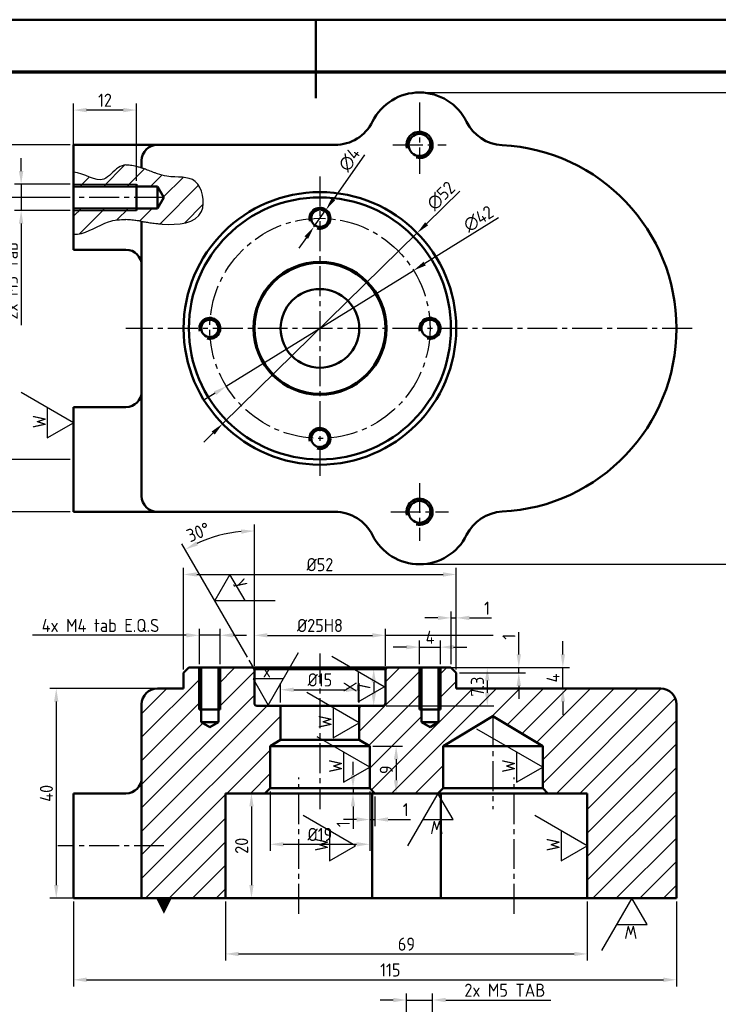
# Model space of a CAD drawing. Header units: millimetres. Extents: x -931 to 715, y 0 to 980.
# Tile 9 of 12: x 154 to 287, y 109 to 297. Entities that reach past the tile are written whole.
import ezdxf

# ---------------------------------------------------------------- set-up
doc = ezdxf.new("R2010")
doc.units = ezdxf.units.MM
doc.header["$LTSCALE"] = 0.3
for name, pattern in [('CENTER2', [28.575, 19.05, -3.175, 3.175, -3.175]), ('PHANTOM2', [31.75, 15.875, -3.175, 3.175, -3.175, 3.175, -3.175]), ('연속', [0])]:
    doc.linetypes.add(name, pattern=pattern)
for name, color, linetype, lineweight in [('가는선', 1, 'Continuous', 25), ('가상선', 1, 'PHANTOM2', 25), ('외형선', 3, 'Continuous', 50), ('윤곽선', 5, 'Continuous', 70), ('중심선', 1, 'CENTER2', 25), ('치수', 1, 'Continuous', 25)]:
    doc.layers.add(name, color=color, linetype=linetype, lineweight=lineweight)
doc.styles.get("Standard").update_dxf_attribs({"font": 'isocp.shx', "bigfont": 'whgtxt.shx'})
doc.dimstyles.new('ISO-25', dxfattribs={"dimtxt": 2.5, "dimasz": 2.5, "dimexe": 1.25, "dimexo": 0.625, "dimtad": 1, "dimdsep": 46, "dimtxsty": 'Standard', "dimcen": 0, "dimadec": 0, "dimazin": 0, "dimtfac": 1, "dimtmove": 0, "dimatfit": 3, "dimfxl": 1, "dimarcsym": 0})
pattern_1 = [(45, (-650.6067, -474.1922), (-2.245064, 2.245064), [])]

# ---------------------------------------------------------------- blocks, each defined once
blk = doc.blocks.new('*D69')
at = {"layer": 'Defpoints', "color": 0, "transparency": 16777216}
for p in [(163.77, 129.41), (278.77, 129.41), (278.77, 113.84)]:
    blk.add_point(p, dxfattribs=at)
at = {"layer": '치수', "color": 0, "linetype": '연속', "lineweight": -2, "transparency": 16777216}
for p, q in [((163.77, 128.78), (163.77, 112.59)), ((278.77, 128.78), (278.77, 112.59)), ((166.27, 113.84), (276.27, 113.84))]:
    blk.add_line(p, q, dxfattribs=at)
at = {"layer": '치수', "color": 0, "transparency": 16777216}
for points in [[(166.27, 114.26), (166.27, 113.42), (163.77, 113.84)], [(276.27, 114.26), (276.27, 113.42), (278.77, 113.84)]]:
    blk.add_solid(points, dxfattribs=at)
at = {"layer": '치수', "color": 0, "transparency": 16777216, "insert": (224.19, 115.71), "char_height": 2.5, "attachment_point": 5}
blk.add_mtext('115', dxfattribs=at)
blk = doc.blocks.new('*D71')
at = {"layer": 'Defpoints', "color": 0, "transparency": 16777216}
for p in [(179.77, 169.41), (160.48, 129.41), (176.77, 129.41)]:
    blk.add_point(p, dxfattribs=at)
at = {"layer": '치수', "color": 0, "linetype": '연속', "lineweight": -2, "transparency": 16777216}
for p, q in [((179.14, 169.41), (159.23, 169.41)), ((160.48, 166.91), (160.48, 131.91)), ((176.14, 129.41), (159.23, 129.41))]:
    blk.add_line(p, q, dxfattribs=at)
at = {"layer": '치수', "color": 0, "transparency": 16777216}
for points in [[(160.06, 166.91), (160.89, 166.91), (160.48, 169.41)], [(160.06, 131.91), (160.89, 131.91), (160.48, 129.41)]]:
    blk.add_solid(points, dxfattribs=at)
at = {"layer": '치수', "color": 0, "transparency": 16777216, "insert": (158.6, 149.41), "char_height": 2.5, "attachment_point": 5, "rotation": 90}
blk.add_mtext('40', dxfattribs=at)
blk = doc.blocks.new('*D72')
at = {"layer": 'Defpoints', "color": 0, "transparency": 16777216}
for p in [(236.77, 191.16), (184.77, 172.41), (236.77, 172.41)]:
    blk.add_point(p, dxfattribs=at)
at = {"layer": '치수', "color": 0, "linetype": '연속', "lineweight": -2, "transparency": 16777216}
for p, q in [((184.77, 173.03), (184.77, 192.41)), ((236.77, 173.03), (236.77, 192.41)), ((187.27, 191.16), (234.27, 191.16))]:
    blk.add_line(p, q, dxfattribs=at)
at = {"layer": '치수', "color": 0, "transparency": 16777216}
for points in [[(187.27, 191.58), (187.27, 190.75), (184.77, 191.16)], [(234.27, 191.58), (234.27, 190.75), (236.77, 191.16)]]:
    blk.add_solid(points, dxfattribs=at)
at = {"layer": '치수', "color": 0, "transparency": 16777216, "insert": (210.77, 193.04), "char_height": 2.5, "attachment_point": 5}
blk.add_mtext('%%C52', dxfattribs=at)
blk = doc.blocks.new('*D73')
at = {"layer": 'Defpoints', "color": 0, "transparency": 16777216}
for p in [(192.77, 129.41), (261.77, 129.41), (261.77, 118.77)]:
    blk.add_point(p, dxfattribs=at)
at = {"layer": '치수', "color": 0, "linetype": '연속', "lineweight": -2, "transparency": 16777216}
for p, q in [((192.77, 128.78), (192.77, 117.52)), ((261.77, 128.78), (261.77, 117.52)), ((195.27, 118.77), (259.27, 118.77))]:
    blk.add_line(p, q, dxfattribs=at)
at = {"layer": '치수', "color": 0, "transparency": 16777216}
for points in [[(195.27, 119.18), (195.27, 118.35), (192.77, 118.77)], [(259.27, 119.18), (259.27, 118.35), (261.77, 118.77)]]:
    blk.add_solid(points, dxfattribs=at)
at = {"layer": '치수', "color": 0, "transparency": 16777216, "insert": (227.27, 120.64), "char_height": 2.5, "attachment_point": 5}
blk.add_mtext('69', dxfattribs=at)
blk = doc.blocks.new('*D74')
at = {"layer": 'Defpoints', "color": 0, "transparency": 16777216}
for p in [(233.77, 177.3), (229.77, 173.41), (233.77, 173.41)]:
    blk.add_point(p, dxfattribs=at)
at = {"layer": '치수', "color": 0, "linetype": '연속', "lineweight": -2, "transparency": 16777216}
for p, q in [((229.77, 174.03), (229.77, 178.55)), ((233.77, 174.03), (233.77, 178.55)), ((227.27, 177.3), (224.77, 177.3)), ((229.77, 177.3), (233.77, 177.3)), ((236.27, 177.3), (238.77, 177.3))]:
    blk.add_line(p, q, dxfattribs=at)
at = {"layer": '치수', "color": 0, "transparency": 16777216}
for points in [[(227.27, 177.72), (227.27, 176.89), (229.77, 177.3)], [(236.27, 177.72), (236.27, 176.89), (233.77, 177.3)]]:
    blk.add_solid(points, dxfattribs=at)
at = {"layer": '치수', "color": 0, "transparency": 16777216, "insert": (231.77, 179.18), "char_height": 2.5, "attachment_point": 5}
blk.add_mtext('4', dxfattribs=at)
blk = doc.blocks.new('*D75')
at = {"layer": 'Defpoints', "color": 0, "transparency": 16777216}
for p in [(223.27, 179.55), (198.27, 173.11), (223.27, 173.11)]:
    blk.add_point(p, dxfattribs=at)
at = {"layer": '치수', "color": 0, "linetype": '연속', "lineweight": -2, "transparency": 16777216}
for p, q in [((198.27, 173.73), (198.27, 180.8)), ((223.27, 173.73), (223.27, 180.8)), ((200.77, 179.55), (220.77, 179.55))]:
    blk.add_line(p, q, dxfattribs=at)
at = {"layer": '치수', "color": 0, "transparency": 16777216}
for points in [[(200.77, 179.97), (200.77, 179.14), (198.27, 179.55)], [(220.77, 179.97), (220.77, 179.14), (223.27, 179.55)]]:
    blk.add_solid(points, dxfattribs=at)
at = {"layer": '치수', "color": 0, "transparency": 16777216, "insert": (210.77, 181.43), "char_height": 2.5, "attachment_point": 5}
blk.add_mtext('%%C25H8', dxfattribs=at)
blk = doc.blocks.new('*D76')
at = {"layer": 'Defpoints', "color": 0, "transparency": 16777216}
for p in [(218.27, 169.17), (203.27, 166.11), (218.27, 166.11)]:
    blk.add_point(p, dxfattribs=at)
at = {"layer": '치수', "color": 0, "linetype": '연속', "lineweight": -2, "transparency": 16777216}
for p, q in [((203.27, 166.73), (203.27, 170.42)), ((205.77, 169.17), (215.77, 169.17)), ((218.27, 166.73), (218.27, 170.42))]:
    blk.add_line(p, q, dxfattribs=at)
at = {"layer": '치수', "color": 0, "transparency": 16777216}
for points in [[(205.77, 169.59), (205.77, 168.75), (203.27, 169.17)], [(215.77, 169.59), (215.77, 168.75), (218.27, 169.17)]]:
    blk.add_solid(points, dxfattribs=at)
at = {"layer": '치수', "color": 0, "transparency": 16777216, "insert": (210.77, 171.05), "char_height": 2.5, "attachment_point": 5}
blk.add_mtext('%%C15', dxfattribs=at)
blk = doc.blocks.new('*D77')
at = {"layer": 'Defpoints', "color": 0, "transparency": 16777216}
for p in [(201.27, 150.41), (220.27, 150.41), (220.27, 139.69)]:
    blk.add_point(p, dxfattribs=at)
at = {"layer": '치수', "color": 0, "linetype": '연속', "lineweight": -2, "transparency": 16777216}
for p, q in [((201.27, 149.78), (201.27, 138.44)), ((220.27, 149.78), (220.27, 138.44)), ((203.77, 139.69), (217.77, 139.69))]:
    blk.add_line(p, q, dxfattribs=at)
at = {"layer": '치수', "color": 0, "transparency": 16777216}
for points in [[(203.77, 140.1), (203.77, 139.27), (201.27, 139.69)], [(217.77, 140.1), (217.77, 139.27), (220.27, 139.69)]]:
    blk.add_solid(points, dxfattribs=at)
at = {"layer": '치수', "color": 0, "transparency": 16777216, "insert": (210.77, 141.56), "char_height": 2.5, "attachment_point": 5}
blk.add_mtext('%%C19', dxfattribs=at)
blk = doc.blocks.new('*D78')
at = {"layer": 'Defpoints', "color": 0, "transparency": 16777216}
for p in [(193.69, 199.06), (197.26, 174.84), (198.27, 173.11), (198.27, 173.11), (198.27, 166.61)]:
    blk.add_point(p, dxfattribs=at)
at = {"layer": '가상선', "color": 0, "linetype": '연속', "lineweight": -2, "transparency": 16777216}
for p, q in [((198.27, 173.73), (198.27, 200.72)), ((196.95, 175.39), (184.46, 197.02))]:
    blk.add_line(p, q, dxfattribs=at)
blk.add_arc((198.27, 173.11), 26.36, 95.4361, 114.5639, dxfattribs=at)
at = {"layer": '가상선', "color": 0, "transparency": 16777216}
for points in [[(195.75, 199.76), (195.79, 198.93), (198.27, 199.47)], [(187.5, 196.71), (187.12, 197.45), (185.09, 195.93)]]:
    blk.add_solid(points, dxfattribs=at)
at = {"layer": '가상선', "color": 0, "transparency": 16777216, "insert": (187.57, 199.24), "char_height": 2.5, "attachment_point": 5, "rotation": 22.2535}
blk.add_mtext('30°', dxfattribs=at)
blk = doc.blocks.new('*D79')
at = {"layer": 'Defpoints', "color": 0, "transparency": 16777216}
for p in [(223.27, 173.11), (221.03, 166.11), (222.77, 166.11)]:
    blk.add_point(p, dxfattribs=at)
at = {"layer": '치수', "color": 0, "linetype": '연속', "lineweight": -2, "transparency": 16777216}
for p, q in [((222.64, 173.11), (219.78, 173.11)), ((221.03, 170.61), (221.03, 168.61)), ((222.14, 166.11), (219.78, 166.11))]:
    blk.add_line(p, q, dxfattribs=at)
at = {"layer": '치수', "color": 0, "transparency": 16777216}
for points in [[(220.61, 170.61), (221.45, 170.61), (221.03, 173.11)], [(220.61, 168.61), (221.45, 168.61), (221.03, 166.11)]]:
    blk.add_solid(points, dxfattribs=at)
at = {"layer": '치수', "color": 0, "transparency": 16777216, "insert": (219.15, 169.61), "char_height": 2.5, "attachment_point": 5, "rotation": 90}
blk.add_mtext('7', dxfattribs=at)
blk = doc.blocks.new('*D80')
at = {"layer": 'Defpoints', "color": 0, "transparency": 16777216}
for p in [(223.44, 173.41), (222.77, 166.11), (242.69, 166.11)]:
    blk.add_point(p, dxfattribs=at)
at = {"layer": '치수', "color": 0, "linetype": '연속', "lineweight": -2, "transparency": 16777216}
for p, q in [((224.07, 173.41), (243.94, 173.41)), ((242.69, 170.91), (242.69, 168.61)), ((223.39, 166.11), (243.94, 166.11))]:
    blk.add_line(p, q, dxfattribs=at)
at = {"layer": '치수', "color": 0, "transparency": 16777216}
for points in [[(242.27, 170.91), (243.1, 170.91), (242.69, 173.41)], [(242.27, 168.61), (243.1, 168.61), (242.69, 166.11)]]:
    blk.add_solid(points, dxfattribs=at)
at = {"layer": '치수', "color": 0, "transparency": 16777216, "insert": (240.81, 169.76), "char_height": 2.5, "attachment_point": 5, "rotation": 90}
blk.add_mtext('7.3', dxfattribs=at)
blk = doc.blocks.new('*D81')
at = {"layer": 'Defpoints', "color": 0, "transparency": 16777216}
for p in [(163.77, 279.76), (163.77, 265.61), (175.77, 265.61)]:
    blk.add_point(p, dxfattribs=at)
at = {"layer": '치수', "color": 0, "linetype": '연속', "lineweight": -2, "transparency": 16777216}
for p, q in [((163.77, 266.23), (163.77, 281.01)), ((175.77, 266.23), (175.77, 281.01)), ((173.27, 279.76), (166.27, 279.76))]:
    blk.add_line(p, q, dxfattribs=at)
at = {"layer": '치수', "color": 0, "transparency": 16777216}
for points in [[(166.27, 280.17), (166.27, 279.34), (163.77, 279.76)], [(173.27, 280.17), (173.27, 279.34), (175.77, 279.76)]]:
    blk.add_solid(points, dxfattribs=at)
at = {"layer": '치수', "color": 0, "transparency": 16777216, "insert": (169.77, 281.63), "char_height": 2.5, "attachment_point": 5}
blk.add_mtext('12', dxfattribs=at)
blk = doc.blocks.new('*D82')
at = {"layer": 'Defpoints', "color": 0, "transparency": 16777216}
for p in [(163.77, 265.61), (153.78, 260.61), (163.77, 260.61)]:
    blk.add_point(p, dxfattribs=at)
at = {"layer": '치수', "color": 0, "linetype": '연속', "lineweight": -2, "transparency": 16777216}
for p, q in [((153.78, 268.11), (153.78, 270.61)), ((163.14, 265.61), (152.53, 265.61)), ((153.78, 265.61), (153.78, 260.61)), ((163.14, 260.61), (152.53, 260.61)), ((153.78, 258.11), (153.78, 238.73))]:
    blk.add_line(p, q, dxfattribs=at)
at = {"layer": '치수', "color": 0, "transparency": 16777216}
for points in [[(153.36, 268.11), (154.2, 268.11), (153.78, 265.61)], [(153.36, 258.11), (154.2, 258.11), (153.78, 260.61)]]:
    blk.add_solid(points, dxfattribs=at)
at = {"layer": '치수', "color": 0, "transparency": 16777216, "insert": (151.9, 247.17), "char_height": 2.5, "attachment_point": 5, "rotation": 90}
blk.add_mtext('2x M5 Tab', dxfattribs=at)
blk = doc.blocks.new('*D83')
at = {"layer": 'Defpoints', "color": 0, "transparency": 16777216}
for p in [(191.77, 179.56), (187.77, 173.41), (191.77, 173.41)]:
    blk.add_point(p, dxfattribs=at)
at = {"layer": '치수', "color": 0, "linetype": '연속', "lineweight": -2, "transparency": 16777216}
for p, q in [((187.77, 174.03), (187.77, 180.81)), ((191.77, 174.03), (191.77, 180.81)), ((185.27, 179.56), (155.95, 179.56)), ((191.77, 179.56), (187.77, 179.56)), ((194.27, 179.56), (196.77, 179.56))]:
    blk.add_line(p, q, dxfattribs=at)
at = {"layer": '치수', "color": 0, "transparency": 16777216}
for points in [[(185.27, 179.98), (185.27, 179.14), (187.77, 179.56)], [(194.27, 179.98), (194.27, 179.14), (191.77, 179.56)]]:
    blk.add_solid(points, dxfattribs=at)
at = {"layer": '치수', "color": 0, "transparency": 16777216, "insert": (168.92, 181.44), "char_height": 2.5, "attachment_point": 5}
blk.add_mtext('4x M4 tab E.Q.S', dxfattribs=at)
blk = doc.blocks.new('*D84')
at = {"layer": 'Defpoints', "color": 0, "transparency": 16777216}
for p in [(235.77, 173.41), (257.1, 173.41), (236.77, 169.41)]:
    blk.add_point(p, dxfattribs=at)
at = {"layer": '치수', "color": 0, "linetype": '연속', "lineweight": -2, "transparency": 16777216}
for p, q in [((257.1, 175.91), (257.1, 178.41)), ((236.39, 173.41), (258.35, 173.41)), ((257.1, 169.41), (257.1, 173.41)), ((237.39, 169.41), (258.35, 169.41)), ((257.1, 166.91), (257.1, 164.41))]:
    blk.add_line(p, q, dxfattribs=at)
at = {"layer": '치수', "color": 0, "transparency": 16777216}
for points in [[(256.69, 175.91), (257.52, 175.91), (257.1, 173.41)], [(256.69, 166.91), (257.52, 166.91), (257.1, 169.41)]]:
    blk.add_solid(points, dxfattribs=at)
at = {"layer": '치수', "color": 0, "transparency": 16777216, "insert": (255.23, 171.41), "char_height": 2.5, "attachment_point": 5, "rotation": 90}
blk.add_mtext('4', dxfattribs=at)
blk = doc.blocks.new('*D88')
at = {"layer": 'Defpoints', "color": 0, "transparency": 16777216}
for p in [(163.77, 263.11), (135.82, 213.11), (163.77, 213.11)]:
    blk.add_point(p, dxfattribs=at)
at = {"layer": '치수', "color": 0, "linetype": '연속', "lineweight": -2, "transparency": 16777216}
for p, q in [((163.14, 263.11), (134.57, 263.11)), ((135.82, 260.61), (135.82, 215.61)), ((163.14, 213.11), (134.57, 213.11))]:
    blk.add_line(p, q, dxfattribs=at)
at = {"layer": '치수', "color": 0, "transparency": 16777216}
for points in [[(135.4, 260.61), (136.23, 260.61), (135.82, 263.11)], [(135.4, 215.61), (136.23, 215.61), (135.82, 213.11)]]:
    blk.add_solid(points, dxfattribs=at)
at = {"layer": '치수', "color": 0, "transparency": 16777216, "insert": (133.94, 238.11), "char_height": 2.5, "attachment_point": 5, "rotation": 90}
blk.add_mtext('50', dxfattribs=at)
blk = doc.blocks.new('*D89')
at = {"layer": 'Defpoints', "color": 0, "transparency": 16777216}
for p in [(163.77, 273.11), (128.32, 203.11), (163.77, 203.11)]:
    blk.add_point(p, dxfattribs=at)
at = {"layer": '치수', "color": 0, "linetype": '연속', "lineweight": -2, "transparency": 16777216}
for p, q in [((163.14, 273.11), (127.07, 273.11)), ((128.32, 270.61), (128.32, 205.61)), ((163.14, 203.11), (127.07, 203.11))]:
    blk.add_line(p, q, dxfattribs=at)
at = {"layer": '치수', "color": 0, "transparency": 16777216}
for points in [[(127.91, 270.61), (128.74, 270.61), (128.32, 273.11)], [(127.91, 205.61), (128.74, 205.61), (128.32, 203.11)]]:
    blk.add_solid(points, dxfattribs=at)
at = {"layer": '치수', "color": 0, "transparency": 16777216, "insert": (126.45, 238.91), "char_height": 2.5, "attachment_point": 5, "rotation": 90}
blk.add_mtext('70', dxfattribs=at)
blk = doc.blocks.new('*D90')
at = {"layer": 'Defpoints', "color": 0, "transparency": 16777216}
for p in [(229.78, 283.11), (229.76, 193.11), (315.74, 193.11)]:
    blk.add_point(p, dxfattribs=at)
at = {"layer": '치수', "color": 0, "linetype": '연속', "lineweight": -2, "transparency": 16777216}
for p, q in [((230.41, 283.11), (316.99, 283.11)), ((315.74, 280.61), (315.74, 195.61)), ((230.39, 193.11), (316.99, 193.11))]:
    blk.add_line(p, q, dxfattribs=at)
at = {"layer": '치수', "color": 0, "transparency": 16777216}
for points in [[(315.32, 280.61), (316.16, 280.61), (315.74, 283.11)], [(315.32, 195.61), (316.16, 195.61), (315.74, 193.11)]]:
    blk.add_solid(points, dxfattribs=at)
at = {"layer": '치수', "color": 0, "transparency": 16777216, "insert": (313.87, 238.11), "char_height": 2.5, "attachment_point": 5, "rotation": 90}
blk.add_mtext('90', dxfattribs=at)
blk = doc.blocks.new('*D91')
at = {"layer": 'Defpoints', "color": 0, "transparency": 16777216}
for p in [(232.27, 109.98), (227.27, 96.11), (232.27, 96.11)]:
    blk.add_point(p, dxfattribs=at)
at = {"layer": '치수', "color": 0, "linetype": '연속', "lineweight": -2, "transparency": 16777216}
for p, q in [((227.27, 96.73), (227.27, 111.23)), ((232.27, 96.73), (232.27, 111.23)), ((224.77, 109.98), (222.27, 109.98)), ((227.27, 109.98), (232.27, 109.98)), ((234.77, 109.98), (254.81, 109.98))]:
    blk.add_line(p, q, dxfattribs=at)
at = {"layer": '치수', "color": 0, "transparency": 16777216}
for points in [[(224.77, 110.4), (224.77, 109.56), (227.27, 109.98)], [(234.77, 110.4), (234.77, 109.56), (232.27, 109.98)]]:
    blk.add_solid(points, dxfattribs=at)
at = {"layer": '치수', "color": 0, "transparency": 16777216, "insert": (246.04, 111.85), "char_height": 2.5, "attachment_point": 5}
blk.add_mtext('2x M5 TAB', dxfattribs=at)
blk = doc.blocks.new('*D93')
at = {"layer": 'Defpoints', "color": 0, "transparency": 16777216}
for p in [(228.63, 249.15), (192.91, 227.07)]:
    blk.add_point(p, dxfattribs=at)
at = {"layer": '중심선', "color": 0, "linetype": '연속', "lineweight": -2, "transparency": 16777216}
for p, q in [((244.83, 259.17), (230.76, 250.47)), ((192.91, 227.07), (228.63, 249.15)), ((190.78, 225.75), (188.65, 224.44))]:
    blk.add_line(p, q, dxfattribs=at)
at = {"layer": '중심선', "color": 0, "transparency": 16777216}
for points in [[(230.54, 250.82), (230.97, 250.11), (228.63, 249.15)], [(190.56, 226.11), (191, 225.4), (192.91, 227.07)]]:
    blk.add_solid(points, dxfattribs=at)
at = {"layer": '중심선', "color": 0, "transparency": 16777216, "insert": (241.02, 259.02), "char_height": 2.5, "attachment_point": 5, "rotation": 31.7272}
blk.add_mtext('∅42', dxfattribs=at)
blk = doc.blocks.new('*D94')
at = {"layer": 'Defpoints', "color": 0, "transparency": 16777216}
for p in [(211.92, 260.74), (209.62, 257.47)]:
    blk.add_point(p, dxfattribs=at)
at = {"layer": '중심선', "color": 0, "linetype": '연속', "lineweight": -2, "transparency": 16777216}
for p, q in [((219.28, 271.2), (213.36, 262.79)), ((209.62, 257.47), (211.92, 260.74)), ((208.18, 255.43), (206.74, 253.39))]:
    blk.add_line(p, q, dxfattribs=at)
at = {"layer": '중심선', "color": 0, "transparency": 16777216}
for points in [[(213.02, 263.03), (213.7, 262.55), (211.92, 260.74)], [(207.84, 255.67), (208.52, 255.19), (209.62, 257.47)]]:
    blk.add_solid(points, dxfattribs=at)
at = {"layer": '중심선', "color": 0, "transparency": 16777216, "insert": (216.38, 270.34), "char_height": 2.5, "attachment_point": 5, "rotation": 54.8543}
blk.add_mtext('∅4', dxfattribs=at)
blk = doc.blocks.new('*D95')
at = {"layer": 'Defpoints', "color": 0, "transparency": 16777216}
for p in [(229.33, 256.31), (192.2, 219.91)]:
    blk.add_point(p, dxfattribs=at)
at = {"layer": '중심선', "color": 0, "linetype": '연속', "lineweight": -2, "transparency": 16777216}
for p, q in [((237.47, 264.29), (231.12, 258.06)), ((192.2, 219.91), (229.33, 256.31)), ((190.42, 218.16), (188.63, 216.41))]:
    blk.add_line(p, q, dxfattribs=at)
at = {"layer": '중심선', "color": 0, "transparency": 16777216}
for points in [[(230.83, 258.36), (231.41, 257.77), (229.33, 256.31)], [(190.13, 218.45), (190.71, 217.86), (192.2, 219.91)]]:
    blk.add_solid(points, dxfattribs=at)
at = {"layer": '중심선', "color": 0, "transparency": 16777216, "insert": (233.87, 263.39), "char_height": 2.5, "attachment_point": 5, "rotation": 44.4361}
blk.add_mtext('∅52', dxfattribs=at)
blk = doc.blocks.new('*D97')
at = {"layer": 'Defpoints', "color": 0, "transparency": 16777216}
for p in [(192.77, 149.41), (192.77, 129.41), (197.71, 129.41)]:
    blk.add_point(p, dxfattribs=at)
at = {"layer": '가는선', "color": 0, "linetype": '연속', "lineweight": -2, "transparency": 16777216}
for p, q in [((193.39, 149.41), (198.96, 149.41)), ((197.71, 146.91), (197.71, 131.91)), ((193.39, 129.41), (198.96, 129.41))]:
    blk.add_line(p, q, dxfattribs=at)
at = {"layer": '가는선', "color": 0, "transparency": 16777216}
for points in [[(197.3, 146.91), (198.13, 146.91), (197.71, 149.41)], [(197.3, 131.91), (198.13, 131.91), (197.71, 129.41)]]:
    blk.add_solid(points, dxfattribs=at)
at = {"layer": '가는선', "color": 0, "transparency": 16777216, "insert": (195.84, 139.41), "char_height": 2.5, "attachment_point": 5, "rotation": 90}
blk.add_mtext('20', dxfattribs=at)
blk = doc.blocks.new('*D98')
at = {"layer": 'Defpoints', "color": 0, "transparency": 16777216}
for p in [(220.27, 158.41), (220.27, 149.41), (225.3, 149.41)]:
    blk.add_point(p, dxfattribs=at)
at = {"layer": '가는선', "color": 0, "linetype": '연속', "lineweight": -2, "transparency": 16777216}
for p, q in [((220.89, 158.41), (226.55, 158.41)), ((225.3, 155.91), (225.3, 151.91)), ((220.89, 149.41), (226.55, 149.41))]:
    blk.add_line(p, q, dxfattribs=at)
at = {"layer": '가는선', "color": 0, "transparency": 16777216}
for points in [[(224.89, 155.91), (225.72, 155.91), (225.3, 158.41)], [(224.89, 151.91), (225.72, 151.91), (225.3, 149.41)]]:
    blk.add_solid(points, dxfattribs=at)
at = {"layer": '가는선', "color": 0, "transparency": 16777216, "insert": (223.43, 153.91), "char_height": 2.5, "attachment_point": 5, "rotation": 90}
blk.add_mtext('9', dxfattribs=at)
blk = doc.blocks.new('*D99')
at = {"layer": 'Defpoints', "color": 0, "transparency": 16777216}
for p in [(236.77, 182.88), (235.77, 173.41), (236.77, 172.41)]:
    blk.add_point(p, dxfattribs=at)
at = {"layer": '가는선', "color": 0, "linetype": '연속', "lineweight": -2, "transparency": 16777216}
for p, q in [((235.77, 174.03), (235.77, 184.13)), ((236.77, 173.03), (236.77, 184.13)), ((233.27, 182.88), (230.77, 182.88)), ((235.77, 182.88), (236.77, 182.88)), ((239.27, 182.88), (243.52, 182.88))]:
    blk.add_line(p, q, dxfattribs=at)
at = {"layer": '가는선', "color": 0, "transparency": 16777216}
for points in [[(233.27, 183.29), (233.27, 182.46), (235.77, 182.88)], [(239.27, 183.29), (239.27, 182.46), (236.77, 182.88)]]:
    blk.add_solid(points, dxfattribs=at)
at = {"layer": '가는선', "color": 0, "transparency": 16777216, "insert": (242.64, 184.75), "char_height": 2.5, "attachment_point": 5}
blk.add_mtext('1', dxfattribs=at)
blk = doc.blocks.new('*D100')
at = {"layer": 'Defpoints', "color": 0, "transparency": 16777216}
for p in [(235.77, 173.41), (248.7, 173.41), (236.77, 172.41)]:
    blk.add_point(p, dxfattribs=at)
at = {"layer": '가는선', "color": 0, "linetype": '연속', "lineweight": -2, "transparency": 16777216}
for p, q in [((248.7, 175.91), (248.7, 180.16)), ((236.39, 173.41), (249.95, 173.41)), ((248.7, 172.41), (248.7, 173.41)), ((237.39, 172.41), (249.95, 172.41)), ((248.7, 169.91), (248.7, 167.41))]:
    blk.add_line(p, q, dxfattribs=at)
at = {"layer": '가는선', "color": 0, "transparency": 16777216}
for points in [[(248.29, 175.91), (249.12, 175.91), (248.7, 173.41)], [(248.29, 169.91), (249.12, 169.91), (248.7, 172.41)]]:
    blk.add_solid(points, dxfattribs=at)
at = {"layer": '가는선', "color": 0, "transparency": 16777216, "insert": (246.83, 179.28), "char_height": 2.5, "attachment_point": 5, "rotation": 90}
blk.add_mtext('1', dxfattribs=at)
blk = doc.blocks.new('*D101')
at = {"layer": 'Defpoints', "color": 0, "transparency": 16777216}
for p in [(220.27, 150.41), (217.08, 149.41), (221.27, 149.41)]:
    blk.add_point(p, dxfattribs=at)
at = {"layer": '가는선', "color": 0, "linetype": '연속', "lineweight": -2, "transparency": 16777216}
for p, q in [((217.08, 152.91), (217.08, 155.41)), ((219.64, 150.41), (215.83, 150.41)), ((217.08, 150.41), (217.08, 149.41)), ((220.64, 149.41), (215.83, 149.41)), ((217.08, 146.91), (217.08, 142.66))]:
    blk.add_line(p, q, dxfattribs=at)
at = {"layer": '가는선', "color": 0, "transparency": 16777216}
for points in [[(216.66, 152.91), (217.49, 152.91), (217.08, 150.41)], [(216.66, 146.91), (217.49, 146.91), (217.08, 149.41)]]:
    blk.add_solid(points, dxfattribs=at)
at = {"layer": '가는선', "color": 0, "transparency": 16777216, "insert": (215.2, 143.53), "char_height": 2.5, "attachment_point": 5, "rotation": 90}
blk.add_mtext('1', dxfattribs=at)
blk = doc.blocks.new('*D102')
at = {"layer": 'Defpoints', "color": 0, "transparency": 16777216}
for p in [(220.27, 150.41), (221.27, 149.41), (221.27, 144.41)]:
    blk.add_point(p, dxfattribs=at)
at = {"layer": '가는선', "color": 0, "linetype": '연속', "lineweight": -2, "transparency": 16777216}
for p, q in [((220.27, 149.78), (220.27, 143.16)), ((221.27, 148.78), (221.27, 143.16)), ((217.77, 144.41), (215.27, 144.41)), ((220.27, 144.41), (221.27, 144.41)), ((223.77, 144.41), (228.02, 144.41))]:
    blk.add_line(p, q, dxfattribs=at)
at = {"layer": '가는선', "color": 0, "transparency": 16777216}
for points in [[(217.77, 144.83), (217.77, 144), (220.27, 144.41)], [(223.77, 144.83), (223.77, 144), (221.27, 144.41)]]:
    blk.add_solid(points, dxfattribs=at)
at = {"layer": '가는선', "color": 0, "transparency": 16777216, "insert": (227.14, 146.29), "char_height": 2.5, "attachment_point": 5}
blk.add_mtext('1', dxfattribs=at)

msp = doc.modelspace()

# ---------------------------------------------------------------- hatches: boundary and pattern name
at = {"layer": '가는선'}
h = msp.add_hatch(dxfattribs=at)
h.set_pattern_fill('ANSI31', color=256, style=0)
h.set_pattern_definition([(45, (15.8684, -5.1422), (-2.245064, 2.245064), [])])
edge = h.paths.add_edge_path(flags=0)
edge.add_line((163.767, 265.209), (179.767, 265.209))
edge.add_line((179.767, 265.209), (181.029, 263.109))
edge.add_line((181.029, 263.109), (179.767, 261.009))
edge.add_line((179.767, 261.009), (163.767, 261.009))
edge.add_line((163.767, 261.009), (163.767, 256.109))
edge.add_spline(control_points=[(163.767, 256.109), (166.084, 255.905), (171.43, 260.337), (179.207, 257.371), (189.711, 258.336), (187.846, 267.669), (180.052, 266.114), (173.607, 271.437), (169.139, 264.904), (165.881, 267.753), (163.767, 267.914)], knot_values=[0.2300253, 0.2300253, 0.2300253, 0.2300253, 0.3284832, 0.4708795, 0.5802096, 0.6615158, 0.7377264, 0.8682563, 0.9172315, 1, 1, 1, 1], weights=[1, 1, 1, 1, 1, 1, 1, 1, 1, 1, 1], degree=3, periodic=0)
edge.add_line((163.767, 267.914), (163.767, 265.209))
h = msp.add_hatch(dxfattribs=at)
h.set_pattern_fill('ANSI31', color=256, style=0)
h.set_pattern_definition(pattern_1)
edge = h.paths.add_edge_path(flags=0)
edge.add_line((201.267, 150.406), (201.267, 158.406))
edge.add_line((201.267, 158.406), (203.267, 159.607))
edge.add_line((203.267, 159.607), (203.267, 166.106))
edge.add_line((203.267, 166.106), (198.767, 166.106))
edge.add_arc((198.767, 166.606), 0.5, 180, 270, ccw=False)
edge.add_line((198.267, 166.606), (198.267, 173.106))
edge.add_line((198.267, 173.106), (198.094, 173.406))
edge.add_line((198.094, 173.406), (191.417, 173.406))
edge.add_line((191.417, 173.406), (191.417, 163.006))
edge.add_line((191.417, 163.006), (189.767, 162.014))
edge.add_line((189.767, 162.014), (188.117, 163.006))
edge.add_line((188.117, 163.006), (188.117, 173.406))
edge.add_line((188.117, 173.406), (185.767, 173.406))
edge.add_line((185.767, 173.406), (184.767, 172.406))
edge.add_line((184.767, 172.406), (184.767, 169.406))
edge.add_line((184.767, 169.406), (179.767, 169.406))
edge.add_arc((179.767, 166.406), 3, 90, 180)
edge.add_line((176.767, 166.406), (176.767, 129.406))
edge.add_line((176.767, 129.406), (192.767, 129.406))
edge.add_line((192.767, 129.406), (192.767, 149.406))
edge.add_line((192.767, 149.406), (200.267, 149.406))
edge.add_line((200.267, 149.406), (201.267, 150.406))
h = msp.add_hatch(dxfattribs=at)
h.set_pattern_fill('ANSI31', color=256, style=0)
h.set_pattern_definition(pattern_1)
edge = h.paths.add_edge_path(flags=0)
edge.add_line((233.267, 149.406), (234.267, 150.406))
edge.add_line((234.267, 150.406), (234.267, 158.406))
edge.add_line((234.267, 158.406), (243.767, 164.114))
edge.add_line((243.767, 164.114), (253.267, 158.406))
edge.add_line((253.267, 158.406), (253.267, 150.406))
edge.add_line((253.267, 150.406), (254.267, 149.406))
edge.add_line((254.267, 149.406), (261.767, 149.406))
edge.add_line((261.767, 149.406), (261.767, 129.406))
edge.add_line((261.767, 129.406), (278.767, 129.406))
edge.add_line((278.767, 129.406), (278.767, 166.406))
edge.add_arc((275.767, 166.406), 3, 0, 90)
edge.add_line((275.767, 169.406), (236.767, 169.406))
edge.add_line((236.767, 169.406), (236.767, 172.406))
edge.add_line((236.767, 172.406), (235.767, 173.406))
edge.add_line((235.767, 173.406), (233.417, 173.406))
edge.add_line((233.417, 173.406), (233.417, 163.006))
edge.add_line((233.417, 163.006), (231.767, 162.014))
edge.add_line((231.767, 162.014), (230.117, 163.006))
edge.add_line((230.117, 163.006), (230.117, 173.406))
edge.add_line((230.117, 173.406), (223.44, 173.406))
edge.add_line((223.44, 173.406), (223.267, 173.106))
edge.add_line((223.267, 173.106), (223.267, 166.606))
edge.add_arc((222.767, 166.606), 0.5, 270, 360, ccw=False)
edge.add_line((222.767, 166.106), (218.267, 166.106))
edge.add_line((218.267, 166.106), (218.267, 159.607))
edge.add_line((218.267, 159.607), (220.267, 158.406))
edge.add_line((220.267, 158.406), (220.267, 150.406))
edge.add_line((220.267, 150.406), (221.267, 149.406))
edge.add_line((221.267, 149.406), (233.267, 149.406))

# ---------------------------------------------------------------- linework, layer by layer
for p, q in [((163.767, 265.609), (175.767, 265.609)), ((163.767, 260.609), (175.767, 260.609)), ((223.267, 179.555), (243.803, 179.555))]:
    msp.add_line(p, q, dxfattribs=at)
for points in [[(158.767, 222.996), (158.767, 217.223), (163.767, 220.109), (153.767, 225.883)], [(196.488, 186.187), (193.601, 191.187), (190.715, 186.187), (202.262, 186.187)], [(203.814, 171.261), (198.041, 171.261), (200.927, 166.261), (206.701, 176.261)], [(218.043, 172.613), (218.043, 166.839), (223.043, 169.726), (213.043, 175.5)], [(213.267, 165.743), (213.267, 159.97), (218.267, 162.856), (208.267, 168.63)], [(248.267, 157.292), (248.267, 151.519), (253.267, 154.406), (240.669, 161.679)], [(215.267, 157.292), (215.267, 151.519), (220.267, 154.406), (210.267, 160.179)], [(230.38, 144.406), (236.154, 144.406), (233.267, 149.406), (227.493, 139.406)], [(212.578, 142.292), (212.578, 136.519), (217.578, 139.406), (207.578, 145.179)], [(256.767, 142.292), (256.767, 136.519), (261.767, 139.406), (251.767, 145.179)], [(267.38, 124.406), (273.154, 124.406), (270.267, 129.406), (264.493, 119.406)]]:
    msp.add_lwpolyline(points, dxfattribs=at)
msp.add_lwpolyline([(181.013, 129.406, 3, 0, 0), (181.013, 126.406, 0, 0, 0), (181.013, 119.299, 0, 0, 0)], format="xyseb", dxfattribs=at)
for points, knots in [([(173.767, 269.288), (173.264, 269.241), (171.786, 268.775), (169.139, 264.904), (165.881, 267.753), (163.767, 267.914)], [0.84459731, 0.84459731, 0.84459731, 0.84459731, 0.86825627, 0.91723148, 1, 1, 1, 1]), ([(173.767, 269.288), (173.967, 269.307), (174.163, 269.309), (174.55, 269.289), (174.742, 269.267), (175.284, 269.18), (175.614, 269.096), (176.024, 268.977), (176.15, 268.937), (176.367, 268.867), (176.459, 268.836), (176.61, 268.784), (176.669, 268.763), (176.747, 268.736), (176.767, 268.728), (176.767, 268.728)], [0, 0, 0, 0, 0.125, 0.125, 0.25, 0.25, 0.5, 0.5, 0.625, 0.625, 0.75, 0.75, 0.875, 0.875, 1, 1, 1, 1]), ([(179.767, 267.605), (179.572, 267.67), (179.382, 267.736), (179.009, 267.872), (178.824, 267.941), (178.467, 268.078), (178.298, 268.144), (177.976, 268.269), (177.821, 268.33), (177.54, 268.439), (177.413, 268.488), (177.188, 268.573), (177.089, 268.61), (176.931, 268.669), (176.871, 268.691), (176.788, 268.721), (176.767, 268.728), (176.767, 268.728)], [0, 0, 0, 0, 0.125, 0.125, 0.25, 0.25, 0.375, 0.375, 0.5, 0.5, 0.625, 0.625, 0.75, 0.75, 0.875, 0.875, 1, 1, 1, 1]), ([(179.767, 258.092), (180.071, 258.059), (183.339, 257.751), (189.711, 258.336), (187.846, 267.669), (182.96, 266.694), (180.362, 267.408), (179.767, 267.605)], [0.45947468, 0.45947468, 0.45947468, 0.45947468, 0.47087951, 0.58020963, 0.66151582, 0.7377264, 0.76078897, 0.76078897, 0.76078897, 0.76078897]), ([(164.508, 256.109), (166.553, 256.281), (169.597, 258.643), (172.642, 258.907), (173.767, 258.862)], [0.24058119, 0.24058119, 0.24058119, 0.24058119, 0.32848323, 0.37773001, 0.37773001, 0.37773001, 0.37773001]), ([(176.767, 258.521), (176.767, 258.521), (176.747, 258.524), (176.671, 258.536), (176.613, 258.545), (176.462, 258.568), (176.37, 258.582), (176.152, 258.615), (176.025, 258.633), (175.749, 258.672), (175.598, 258.693), (175.271, 258.735), (175.097, 258.756), (174.737, 258.794), (174.549, 258.812), (174.161, 258.843), (173.965, 258.855), (173.767, 258.862)], [0, 0, 0, 0, 0.125, 0.125, 0.25, 0.25, 0.375, 0.375, 0.5, 0.5, 0.625, 0.625, 0.75, 0.75, 0.875, 0.875, 1, 1, 1, 1]), ([(176.767, 258.521), (176.767, 258.521), (176.786, 258.518), (176.863, 258.506), (176.921, 258.497), (177.073, 258.473), (177.165, 258.459), (177.384, 258.425), (177.511, 258.405), (177.788, 258.362), (177.939, 258.338), (178.266, 258.289), (178.44, 258.263), (178.799, 258.213), (178.988, 258.187), (179.374, 258.137), (179.569, 258.114), (179.767, 258.092)], [0, 0, 0, 0, 0.125, 0.125, 0.25, 0.25, 0.375, 0.375, 0.5, 0.5, 0.625, 0.625, 0.75, 0.75, 0.875, 0.875, 1, 1, 1, 1])]:
    msp.add_open_spline(points, degree=3, knots=knots, dxfattribs=at)
msp.add_open_spline([(163.767, 256.109), (164.014, 256.088), (164.261, 256.089), (164.508, 256.109)], degree=3, dxfattribs=at)
at = {"layer": '가상선'}
msp.add_line((198.267, 173.106), (197.263, 174.845), dxfattribs=at)
at = {"layer": '외형선'}
for p, q in [((210, 297), (210, 282)), ((163.767, 270.109), (163.767, 273.109)), ((163.767, 273.109), (173.767, 273.109)), ((179.767, 273.109), (173.767, 273.109)), ((179.767, 273.109), (213.642, 273.109)), ((163.767, 267.914), (163.767, 270.109)), ((176.767, 268.728), (176.767, 270.109)), ((163.767, 265.209), (163.767, 267.914)), ((163.767, 265.209), (179.767, 265.209)), ((163.767, 265.209), (163.767, 261.009)), ((175.767, 260.609), (175.767, 265.609)), ((179.767, 265.209), (179.767, 261.009)), ((179.767, 265.209), (181.029, 263.109)), ((181.029, 263.109), (179.767, 261.009)), ((179.767, 261.009), (163.767, 261.009)), ((163.767, 256.109), (163.767, 261.009)), ((176.767, 206.109), (176.767, 258.521)), ((163.767, 253.109), (163.767, 256.109)), ((173.767, 253.109), (163.767, 253.109)), ((163.767, 220.109), (163.767, 223.109)), ((163.767, 223.109), (173.767, 223.109)), ((163.767, 220.109), (163.767, 206.109)), ((163.767, 203.109), (163.767, 206.109)), ((173.767, 203.109), (163.767, 203.109)), ((173.767, 203.109), (179.767, 203.109)), ((213.642, 203.109), (179.767, 203.109)), ((184.767, 172.406), (185.767, 173.406)), ((185.767, 173.406), (188.117, 173.406)), ((187.767, 173.406), (187.767, 165.406)), ((188.117, 163.006), (188.117, 173.406)), ((191.417, 173.406), (188.117, 173.406)), ((191.417, 173.406), (191.417, 163.006)), ((191.417, 173.406), (198.094, 173.406)), ((191.767, 173.406), (191.767, 165.406)), ((198.094, 173.406), (198.267, 173.106)), ((198.094, 173.406), (223.44, 173.406)), ((198.267, 166.606), (198.267, 173.106)), ((223.267, 173.106), (198.267, 173.106)), ((223.267, 173.106), (223.44, 173.406)), ((223.267, 173.106), (223.267, 166.606)), ((223.44, 173.406), (230.117, 173.406)), ((229.767, 173.406), (229.767, 165.406)), ((230.117, 163.006), (230.117, 173.406)), ((233.417, 173.406), (230.117, 173.406)), ((233.417, 173.406), (233.417, 163.006)), ((233.417, 173.406), (235.767, 173.406)), ((233.767, 173.406), (233.767, 165.406)), ((235.767, 173.406), (236.767, 172.406)), ((184.767, 172.406), (184.767, 169.406)), ((236.767, 169.406), (236.767, 172.406)), ((184.767, 169.406), (179.767, 169.406)), ((275.767, 169.406), (236.767, 169.406)), ((176.767, 166.406), (176.767, 129.406)), ((187.767, 165.406), (191.767, 165.406)), ((198.767, 166.106), (203.267, 166.106)), ((203.267, 159.607), (203.267, 166.106)), ((203.267, 166.106), (218.267, 166.106)), ((218.267, 166.106), (218.267, 159.607)), ((218.267, 166.106), (222.767, 166.106)), ((229.767, 165.406), (233.767, 165.406)), ((278.767, 129.406), (278.767, 166.406)), ((234.267, 158.406), (243.767, 164.114)), ((243.767, 164.114), (253.267, 158.406)), ((189.767, 162.014), (188.117, 163.006)), ((191.417, 163.006), (188.117, 163.006)), ((191.417, 163.006), (189.767, 162.014)), ((231.767, 162.014), (230.117, 163.006)), ((233.417, 163.006), (230.117, 163.006)), ((233.417, 163.006), (231.767, 162.014)), ((201.267, 158.406), (203.267, 159.607)), ((201.267, 150.406), (201.267, 158.406)), ((201.267, 158.406), (220.267, 158.406)), ((203.267, 159.607), (218.267, 159.607)), ((218.267, 159.607), (220.267, 158.406)), ((220.267, 158.406), (220.267, 150.406)), ((234.267, 150.406), (234.267, 158.406)), ((234.267, 158.406), (253.267, 158.406)), ((253.267, 158.406), (253.267, 150.406)), ((201.267, 150.406), (200.267, 149.406)), ((201.267, 150.406), (220.267, 150.406)), ((221.267, 149.406), (220.267, 150.406)), ((234.267, 150.406), (233.267, 149.406)), ((234.267, 150.406), (253.267, 150.406)), ((254.267, 149.406), (253.267, 150.406)), ((163.767, 149.406), (173.767, 149.406)), ((163.767, 146.406), (163.767, 149.406)), ((200.267, 149.406), (192.767, 149.406)), ((192.767, 129.406), (192.767, 149.406)), ((221.267, 149.406), (200.267, 149.406)), ((220.717, 149.406), (220.717, 129.406)), ((233.267, 149.406), (221.267, 149.406)), ((254.267, 149.406), (233.267, 149.406)), ((233.817, 149.406), (233.817, 129.406)), ((261.767, 149.406), (254.267, 149.406)), ((261.767, 149.406), (261.767, 129.406)), ((163.767, 129.406), (163.767, 146.406)), ((163.767, 129.406), (173.767, 129.406)), ((176.767, 129.406), (173.767, 129.406)), ((192.767, 129.406), (176.767, 129.406)), ((192.767, 129.406), (220.717, 129.406)), ((220.717, 129.406), (233.817, 129.406)), ((233.817, 129.406), (261.767, 129.406)), ((278.767, 129.406), (261.767, 129.406))]:
    msp.add_line(p, q, dxfattribs=at)
msp.add_lwpolyline([(0, 0), (420, 0), (420, 297), (0, 297)], close=True, dxfattribs=at)
for centre, radius in [((229.767, 273.109), 2.1), ((210.767, 238.109), 26), ((210.767, 238.109), 25), ((210.767, 259.109), 1.65), ((210.767, 238.109), 12.673), ((210.767, 238.109), 12.5), ((210.767, 238.109), 7.5), ((189.767, 238.109), 1.65), ((231.767, 238.109), 1.65), ((210.767, 217.109), 1.65), ((229.767, 203.109), 2.1)]:
    msp.add_circle(centre, radius, dxfattribs=at)
for centre, radius, start, end in [((229.767, 273.109), 10, 26.19665, 153.6122), ((213.642, 281.109), 8, 270, 333.6122), ((245.918, 281.055), 8, 206.19665, 267.13253), ((229.767, 273.109), 2.5, 255, 195), ((179.767, 270.109), 3, 90, 180), ((243.767, 238.109), 35, 272.86747, 87.13253), ((210.767, 259.109), 2, 255, 195), ((173.767, 250.109), 3, 0, 90), ((189.767, 238.109), 2, 255, 195), ((231.767, 238.109), 2, 255, 195), ((173.767, 226.109), 3, 270, 0), ((210.767, 217.109), 2, 255, 195), ((179.767, 206.109), 3, 180, 270), ((229.767, 203.109), 2.5, 255, 195), ((213.642, 195.109), 8, 26.3878, 90), ((245.918, 195.163), 8, 92.86747, 153.80335), ((229.767, 203.109), 10, 206.3878, 333.80335), ((179.767, 166.406), 3, 90, 180), ((275.767, 166.406), 3, 0, 90), ((198.767, 166.606), 0.5, 180, 270), ((222.767, 166.606), 0.5, 270, 0), ((173.767, 152.406), 3, 270, 0)]:
    msp.add_arc(centre, radius, start, end, dxfattribs=at)
at = {"layer": '윤곽선'}
msp.add_lwpolyline([(10, 10), (410, 10), (410, 287), (10, 287)], close=True, dxfattribs=at)
at = {"layer": '중심선'}
for p, q in [((229.767, 281.209), (229.767, 267.609)), ((224.667, 273.109), (234.867, 273.109)), ((210.767, 267.109), (210.767, 209.109)), ((181.029, 263.109), (163.767, 263.109)), ((281.767, 238.109), (173.767, 238.109)), ((229.767, 208.609), (229.767, 197.609)), ((224.267, 203.109), (235.267, 203.109)), ((210.767, 176.106), (210.767, 146.406)), ((243.767, 164.114), (243.767, 146.406)), ((206.742, 126.406), (206.742, 152.406)), ((247.792, 126.406), (247.792, 152.406)), ((181.029, 139.406), (160.767, 139.406))]:
    msp.add_line(p, q, dxfattribs=at)
msp.add_circle((210.767, 238.109), 21, dxfattribs=at)

# ---------------------------------------------------------------- texts
at = {"layer": '가는선', "char_height": 2.5, "attachment_point": 1}
for s, insert, rotation in [('W', (155.999, 219.063), 90), ('y', (196.919, 190.976), 300), ('X', (215.274, 168.68), 90), ('W', (210.499, 161.811), 90), ('W', (212.499, 153.36), 90), ('W', (245.499, 153.36), 90), ('W', (234.313, 141.637), 180), ('W', (209.81, 138.36), 90), ('W', (253.999, 138.36), 90), ('W', (271.313, 121.637), 180)]:
    msp.add_mtext_dynamic_manual_height_columns(s, width=1.04592, gutter_width=12.5, heights=[0], dxfattribs=dict(at, insert=insert, rotation=rotation))
at = {"layer": '가는선', "insert": (199.881, 174.029), "char_height": 2.5, "attachment_point": 1}
msp.add_mtext_dynamic_manual_height_columns('x', width=1.04592, gutter_width=12.5, heights=[0], dxfattribs=at)

# ---------------------------------------------------------------- dimensions: what is measured, and where the dimension line sits
at = {"layer": '가는선'}
for base, p1, p2, picture, middle in [((236.767, 182.875), (235.767, 173.406), (236.767, 172.406), '*D99', (242.642, 184.75)), ((221.267, 144.413), (220.267, 150.406), (221.267, 149.406), '*D102', (227.142, 146.288))]:
    dim = msp.add_linear_dim(base=base, p1=p1, p2=p2, dimstyle='ISO-25', dxfattribs=at)
    dim.commit()
    dim.dimension.update_dxf_attribs({"geometry": picture, "text_midpoint": middle})
for base, p1, p2, picture, middle in [((248.704, 173.406), (236.767, 172.406), (235.767, 173.406), '*D100', (246.829, 179.281)), ((225.303, 149.406), (220.267, 158.406), (220.267, 149.406), '*D98', (223.428, 153.906)), ((217.078, 149.406), (220.267, 150.406), (221.267, 149.406), '*D101', (215.203, 143.531)), ((197.712, 129.406), (192.767, 149.406), (192.767, 129.406), '*D97', (195.837, 139.406))]:
    dim = msp.add_linear_dim(base=base, p1=p1, p2=p2, angle=90, dimstyle='ISO-25', dxfattribs=at)
    dim.commit()
    dim.dimension.update_dxf_attribs({"geometry": picture, "text_midpoint": middle})
at = {"layer": '가상선'}
dim = msp.add_angular_dim_2l(base=(193.69, 199.065), line1=((198.267, 166.606), (198.267, 173.106)), line2=((198.267, 173.106), (197.263, 174.845)), dimstyle='ISO-25', dxfattribs=at)
dim.commit()
dim.dimension.update_dxf_attribs({"geometry": '*D78', "text_midpoint": (188.284, 197.502), "dimtype": 162})
at = {"layer": '중심선'}
for p1, p2, picture, middle in [((209.616, 257.474), (211.918, 260.745), '*D94', (217.913, 269.26)), ((192.905, 227.066), (228.629, 249.153), '*D93', (242.004, 257.422))]:
    dim = msp.add_diameter_dim_2p(p1=p1, p2=p2, dimstyle='ISO-25', dxfattribs=at)
    dim.commit()
    dim.dimension.update_dxf_attribs({"geometry": picture, "text_midpoint": middle, "dimtype": 163})
dim = msp.add_diameter_dim_2p(p1=(192.202, 219.906), p2=(229.332, 256.312), dimstyle='ISO-25', dxfattribs=at)
dim.commit()
dim.dimension.update_dxf_attribs({"geometry": '*D95', "text_midpoint": (233.874, 263.392)})
at = {"layer": '치수'}
for base, p1, p2, picture, middle in [((163.767, 279.757), (175.767, 265.609), (163.767, 265.609), '*D81', (169.767, 281.632)), ((233.767, 177.304), (229.767, 173.406), (233.767, 173.406), '*D74', (231.767, 179.179)), ((261.767, 118.767), (192.767, 129.406), (261.767, 129.406), '*D73', (227.267, 120.642))]:
    dim = msp.add_linear_dim(base=base, p1=p1, p2=p2, dimstyle='ISO-25', dxfattribs=at)
    dim.commit()
    dim.dimension.update_dxf_attribs({"geometry": picture, "text_midpoint": middle})
for base, p1, p2, picture, middle in [((315.742, 193.109), (229.784, 283.109), (229.765, 193.109), '*D90', (313.867, 238.109)), ((135.815, 213.109), (163.767, 263.109), (163.767, 213.109), '*D88', (133.94, 238.109)), ((257.104, 173.406), (236.767, 169.406), (235.767, 173.406), '*D84', (255.229, 171.406)), ((221.029, 166.106), (223.267, 173.106), (222.767, 166.106), '*D79', (219.154, 169.606)), ((242.685, 166.106), (223.44, 173.406), (222.767, 166.106), '*D80', (240.81, 169.756)), ((160.476, 129.406), (179.767, 169.406), (176.767, 129.406), '*D71', (158.601, 149.406))]:
    dim = msp.add_linear_dim(base=base, p1=p1, p2=p2, angle=90, dimstyle='ISO-25', dxfattribs=at)
    dim.commit()
    dim.dimension.update_dxf_attribs({"geometry": picture, "text_midpoint": middle})
dim = msp.add_linear_dim(base=(128.324, 203.109), p1=(163.767, 273.109), p2=(163.767, 203.109), angle=90, dimstyle='ISO-25', dxfattribs=at)
dim.commit()
dim.dimension.update_dxf_attribs({"geometry": '*D89', "text_midpoint": (128.324, 238.911), "dimtype": 160})
dim = msp.add_linear_dim(base=(153.779, 260.609), p1=(163.767, 265.609), p2=(163.767, 260.609), angle=90, text='2x M<> Tab', dimstyle='ISO-25', dxfattribs=at)
dim.commit()
dim.dimension.update_dxf_attribs({"geometry": '*D82', "text_midpoint": (151.903, 247.168)})
for base, p1, p2, text, picture, middle in [((236.767, 191.162), (184.767, 172.406), (236.767, 172.406), '%%C<>', '*D72', (210.767, 191.162)), ((191.767, 179.561), (187.767, 173.406), (191.767, 173.406), '4x M<> tab E.Q.S', '*D83', (168.92, 179.561))]:
    dim = msp.add_linear_dim(base=base, p1=p1, p2=p2, text=text, dimstyle='ISO-25', dxfattribs=at)
    dim.commit()
    dim.dimension.update_dxf_attribs({"geometry": picture, "text_midpoint": middle, "dimtype": 160})
for base, p1, p2, text, picture, middle in [((223.267, 179.555), (198.267, 173.106), (223.267, 173.106), '%%C<>H8', '*D75', (210.767, 181.43)), ((218.267, 169.17), (203.267, 166.106), (218.267, 166.106), '%%C<>', '*D76', (210.767, 171.045)), ((220.267, 139.688), (201.267, 150.406), (220.267, 150.406), '%%C<>', '*D77', (210.767, 141.563)), ((232.267, 109.978), (227.267, 96.106), (232.267, 96.106), '2x M<> TAB', '*D91', (246.038, 111.854))]:
    dim = msp.add_linear_dim(base=base, p1=p1, p2=p2, text=text, dimstyle='ISO-25', dxfattribs=at)
    dim.commit()
    dim.dimension.update_dxf_attribs({"geometry": picture, "text_midpoint": middle})
dim = msp.add_linear_dim(base=(278.767, 113.839), p1=(163.767, 129.406), p2=(278.767, 129.406), dimstyle='ISO-25', dxfattribs=at)
dim.commit()
dim.dimension.update_dxf_attribs({"geometry": '*D69', "text_midpoint": (224.189, 113.839), "dimtype": 160})

doc.saveas('drawing.dxf')
